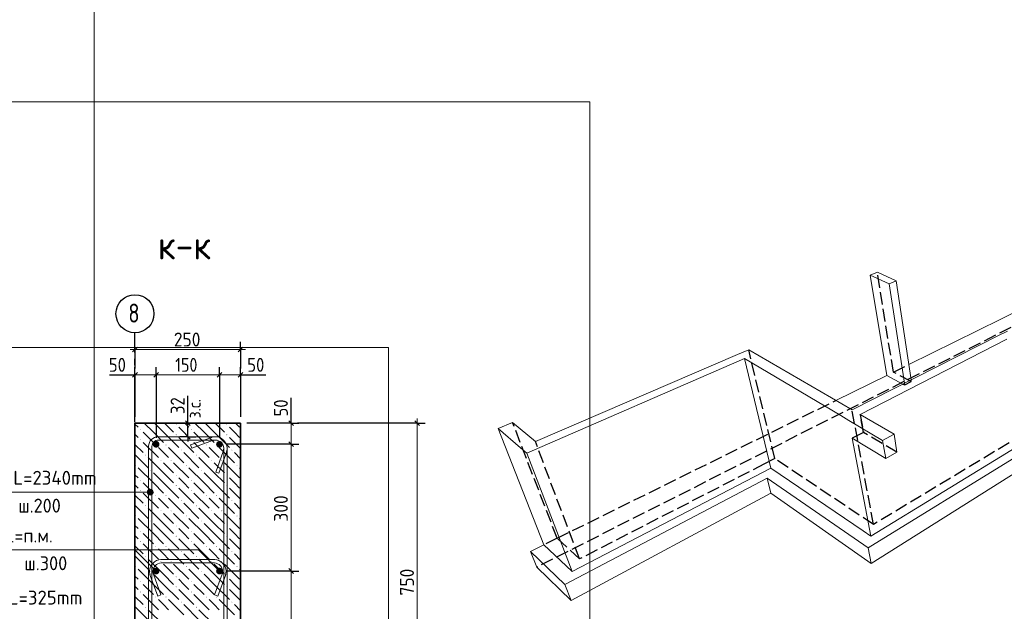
# Model space of a CAD drawing. Header units: millimetres. Extents: x 0 to 42000, y 0 to 29700.
# Tile 14 of 21: x 14003 to 29538, y 6699 to 16035. Entities that reach past the tile are written whole.
import ezdxf

# ---------------------------------------------------------------- set-up
doc = ezdxf.new("R2010")
doc.units = ezdxf.units.MM
doc.linetypes.add('______2', pattern=[270, 200, -70])
doc.linetypes.add('______5', pattern=[1100, 800, -100, 100, -100])
for name, color, linetype, lineweight in [('Standard', 7, 'Continuous', 25), ('ЖБ Стена верхний уровень', 7, 'Continuous', 35), ('Заголовок чертежа', 7, 'Continuous', 25), ('Позиционная метка линия выноска', 7, 'Continuous', 13), ('Примечания', 7, 'Continuous', 13), ('Размерная линия_ общее', 7, 'Continuous', 13), ('Стена фоновая арматура Х1', 7, 'Continuous', 35), ('Стена фоновая затяжка С-обр.', 52, 'Continuous', 25)]:
    doc.layers.add(name, color=color, linetype=linetype, lineweight=lineweight)
doc.layers.add('Оси', color=7, linetype='______5')
doc.layers.add('Размерная выноска', color=7, linetype='Continuous')
doc.layers.add('Стена Хомут', color=7, linetype='Continuous', lineweight=25, true_color=0x6e3c1e)
doc.styles.add('ISOCPEUR', font='txt')

msp = doc.modelspace()

# ---------------------------------------------------------------- hatches: boundary and pattern name
at = {"layer": 'ЖБ Стена верхний уровень', "linetype": 'Continuous', "lineweight": 18, "transparency": 33554687}
for points in [[(16465, 9644), (16472, 9650), (16478, 9644), (16472, 9637)], [(17265, 9644), (17272, 9650), (17278, 9644), (17272, 9637)], [(15905, 9564), (15912, 9570), (15918, 9564), (15912, 9557)], [(16465, 9484), (16472, 9490), (16478, 9484), (16472, 9477)], [(16705, 9564), (16712, 9570), (16718, 9564), (16712, 9557)], [(17265, 9484), (17272, 9490), (17278, 9484), (17272, 9477)], [(15905, 9404), (15912, 9410), (15918, 9404), (15912, 9397)], [(16145, 9324), (16152, 9330), (16158, 9324), (16152, 9317)], [(16305, 9324), (16312, 9330), (16318, 9324), (16312, 9317)], [(16705, 9404), (16712, 9410), (16718, 9404), (16712, 9397)], [(16945, 9324), (16952, 9330), (16958, 9324), (16952, 9317)], [(17105, 9324), (17112, 9330), (17118, 9324), (17112, 9317)], [(15985, 9164), (15992, 9170), (15998, 9164), (15992, 9157)], [(16545, 9244), (16552, 9250), (16558, 9244), (16552, 9237)], [(16785, 9164), (16792, 9170), (16798, 9164), (16792, 9157)], [(17345, 9244), (17352, 9250), (17358, 9244), (17352, 9237)], [(15825, 9004), (15832, 9010), (15838, 9004), (15832, 8997)], [(16225, 9084), (16232, 9090), (16238, 9084), (16232, 9077)], [(16385, 9084), (16392, 9090), (16398, 9084), (16392, 9077)], [(16625, 9004), (16632, 9010), (16638, 9004), (16632, 8997)], [(17025, 9084), (17032, 9090), (17038, 9084), (17032, 9077)], [(17185, 9084), (17192, 9090), (17198, 9084), (17192, 9077)], [(17425, 9004), (17432, 9010), (17438, 9004), (17432, 8997)], [(16065, 8924), (16072, 8930), (16078, 8924), (16072, 8917)], [(16865, 8924), (16872, 8930), (16878, 8924), (16872, 8917)], [(15905, 8764), (15912, 8770), (15918, 8764), (15912, 8757)], [(16465, 8844), (16472, 8850), (16478, 8844), (16472, 8837)], [(16705, 8764), (16712, 8770), (16718, 8764), (16712, 8757)], [(17265, 8844), (17272, 8850), (17278, 8844), (17272, 8837)], [(15905, 8604), (15912, 8610), (15918, 8604), (15912, 8597)], [(16465, 8684), (16472, 8690), (16478, 8684), (16472, 8677)], [(16705, 8604), (16712, 8610), (16718, 8604), (16712, 8597)], [(17265, 8684), (17272, 8690), (17278, 8684), (17272, 8677)], [(16145, 8524), (16152, 8530), (16158, 8524), (16152, 8517)], [(16305, 8524), (16312, 8530), (16318, 8524), (16312, 8517)], [(16545, 8444), (16552, 8450), (16558, 8444), (16552, 8437)], [(16945, 8524), (16952, 8530), (16958, 8524), (16952, 8517)], [(17105, 8524), (17112, 8530), (17118, 8524), (17112, 8517)], [(17345, 8444), (17352, 8450), (17358, 8444), (17352, 8437)], [(15985, 8364), (15992, 8370), (15998, 8364), (15992, 8357)], [(16225, 8284), (16232, 8290), (16238, 8284), (16232, 8277)], [(16385, 8284), (16392, 8290), (16398, 8284), (16392, 8277)], [(16785, 8364), (16792, 8370), (16798, 8364), (16792, 8357)], [(17025, 8284), (17032, 8290), (17038, 8284), (17032, 8277)], [(17185, 8284), (17192, 8290), (17198, 8284), (17192, 8277)], [(15825, 8204), (15832, 8210), (15838, 8204), (15832, 8197)], [(16065, 8124), (16072, 8130), (16078, 8124), (16072, 8117)], [(16625, 8204), (16632, 8210), (16638, 8204), (16632, 8197)], [(16865, 8124), (16872, 8130), (16878, 8124), (16872, 8117)], [(17425, 8204), (17432, 8210), (17438, 8204), (17432, 8197)], [(15905, 7964), (15912, 7970), (15918, 7964), (15912, 7957)], [(16465, 8044), (16472, 8050), (16478, 8044), (16472, 8037)], [(16705, 7964), (16712, 7970), (16718, 7964), (16712, 7957)], [(17265, 8044), (17272, 8050), (17278, 8044), (17272, 8037)], [(15905, 7804), (15912, 7810), (15918, 7804), (15912, 7797)], [(16465, 7884), (16472, 7890), (16478, 7884), (16472, 7877)], [(16705, 7804), (16712, 7810), (16718, 7804), (16712, 7797)], [(17265, 7884), (17272, 7890), (17278, 7884), (17272, 7877)], [(16145, 7724), (16152, 7730), (16158, 7724), (16152, 7717)], [(16305, 7724), (16312, 7730), (16318, 7724), (16312, 7717)], [(16545, 7644), (16552, 7650), (16558, 7644), (16552, 7637)], [(16945, 7724), (16952, 7730), (16958, 7724), (16952, 7717)], [(17105, 7724), (17112, 7730), (17118, 7724), (17112, 7717)], [(17345, 7644), (17352, 7650), (17358, 7644), (17352, 7637)], [(15985, 7564), (15992, 7570), (15998, 7564), (15992, 7557)], [(16225, 7484), (16232, 7490), (16238, 7484), (16232, 7477)], [(16385, 7484), (16392, 7490), (16398, 7484), (16392, 7477)], [(16785, 7564), (16792, 7570), (16798, 7564), (16792, 7557)], [(17025, 7484), (17032, 7490), (17038, 7484), (17032, 7477)], [(17185, 7484), (17192, 7490), (17198, 7484), (17192, 7477)], [(15825, 7404), (15832, 7410), (15838, 7404), (15832, 7397)], [(16065, 7324), (16072, 7330), (16078, 7324), (16072, 7317)], [(16625, 7404), (16632, 7410), (16638, 7404), (16632, 7397)], [(16865, 7324), (16872, 7330), (16878, 7324), (16872, 7317)], [(17425, 7404), (17432, 7410), (17438, 7404), (17432, 7397)], [(15905, 7164), (15912, 7170), (15918, 7164), (15912, 7157)], [(16465, 7244), (16472, 7250), (16478, 7244), (16472, 7237)], [(16705, 7164), (16712, 7170), (16718, 7164), (16712, 7157)], [(17265, 7244), (17272, 7250), (17278, 7244), (17272, 7237)], [(15905, 7004), (15912, 7010), (15918, 7004), (15912, 6997)], [(16465, 7084), (16472, 7090), (16478, 7084), (16472, 7077)], [(16705, 7004), (16712, 7010), (16718, 7004), (16712, 6997)], [(17265, 7084), (17272, 7090), (17278, 7084), (17272, 7077)], [(16145, 6924), (16152, 6930), (16158, 6924), (16152, 6917)], [(16305, 6924), (16312, 6930), (16318, 6924), (16312, 6917)], [(16545, 6844), (16552, 6850), (16558, 6844), (16552, 6837)], [(16945, 6924), (16952, 6930), (16958, 6924), (16952, 6917)], [(17105, 6924), (17112, 6930), (17118, 6924), (17112, 6917)], [(17345, 6844), (17352, 6850), (17358, 6844), (17352, 6837)], [(15985, 6764), (15992, 6770), (15998, 6764), (15992, 6757)], [(16785, 6764), (16792, 6770), (16798, 6764), (16792, 6757)]]:
    msp.add_hatch(color=7, dxfattribs=at).paths.add_polyline_path(points, flags=16)
at = {"layer": 'Позиционная метка линия выноска', "linetype": 'Continuous', "lineweight": 13, "transparency": 33554687}
for points in [[(16023, 8557), (16023, 8602), (16017, 8579)], [(16023, 8602), (16040, 8540), (16040, 8618)], [(16023, 8602), (16023, 8557), (16040, 8540)], [(16040, 8618), (16062, 8534), (16062, 8624)], [(16040, 8618), (16040, 8540), (16062, 8534)], [(16062, 8624), (16062, 8534), (16085, 8540)], [(16062, 8624), (16085, 8540), (16085, 8618)], [(16085, 8618), (16085, 8540), (16101, 8557)], [(16085, 8618), (16101, 8557), (16101, 8602)], [(16101, 8602), (16101, 8557), (16107, 8579)]]:
    msp.add_hatch(color=7, dxfattribs=at).paths.add_polyline_path(points)
at = {"layer": 'Стена фоновая арматура Х1', "linetype": 'Continuous', "lineweight": 18, "transparency": 33554687}
for points in [[(16209, 9334), (16205, 9355), (16193, 9372), (16176, 9383), (16155, 9388), (16135, 9383), (16118, 9372), (16106, 9355), (16102, 9334), (16106, 9314), (16118, 9296), (16135, 9285), (16155, 9281), (16176, 9285), (16193, 9296), (16205, 9314)], [(17209, 9334), (17205, 9355), (17193, 9372), (17176, 9383), (17155, 9388), (17135, 9383), (17118, 9372), (17106, 9355), (17102, 9334), (17106, 9314), (17118, 9296), (17135, 9285), (17155, 9281), (17176, 9285), (17193, 9296), (17205, 9314)], [(16209, 7334), (16205, 7355), (16193, 7372), (16176, 7383), (16155, 7388), (16135, 7383), (16118, 7372), (16106, 7355), (16102, 7334), (16106, 7314), (16118, 7296), (16135, 7285), (16155, 7281), (16176, 7285), (16193, 7296), (16205, 7314)], [(17209, 7334), (17205, 7355), (17193, 7372), (17176, 7383), (17155, 7388), (17135, 7383), (17118, 7372), (17106, 7355), (17102, 7334), (17106, 7314), (17118, 7296), (17135, 7285), (17155, 7281), (17176, 7285), (17193, 7296), (17205, 7314)]]:
    msp.add_hatch(color=7, dxfattribs=at).paths.add_polyline_path(points)

# ---------------------------------------------------------------- linework, layer by layer
at = {"layer": 'Standard', "color": 7, "linetype": 'Continuous', "lineweight": 18, "transparency": 33554687}
for p, q in [((27535, 12050), (27424, 12004)), ((27683, 10422), (27424, 12004)), ((27424, 12004), (27719, 11869)), ((27831, 11916), (27535, 12050)), ((27719, 11869), (27831, 11916)), ((27962, 10297), (27719, 11869)), ((28067, 10350), (27831, 11916)), ((28030, 10593), (29844, 11489)), ((29447, 11050), (27136, 9878)), ((29587, 11121), (29447, 11050)), ((27265, 9803), (29576, 10991)), ((25331, 10749), (22139, 9379)), ((25507, 10824), (25331, 10749)), ((27136, 9878), (25507, 10824)), ((22004, 9196), (25438, 10686)), ((25857, 8955), (25438, 10686)), ((25438, 10686), (26957, 9787)), ((26882, 10026), (27683, 10422)), ((27683, 10422), (27939, 10285)), ((27798, 9494), (27265, 9803)), ((21779, 9680), (21550, 9586)), ((22139, 9379), (21779, 9680)), ((26957, 9787), (27086, 9711)), ((27086, 9711), (27618, 9396)), ((21550, 9586), (21907, 9280)), ((22275, 7749), (21550, 9586)), ((27618, 9396), (27798, 9494)), ((27845, 9208), (27798, 9494)), ((27433, 7886), (27139, 9429)), ((27139, 9429), (27668, 9109)), ((27668, 9109), (27618, 9396)), ((21907, 9280), (22004, 9196)), ((22721, 7327), (22004, 9196)), ((27433, 7886), (29737, 9292)), ((27668, 9109), (27845, 9208)), ((29728, 9144), (27389, 7699)), ((22721, 7327), (25857, 8955)), ((25857, 8955), (27311, 7969)), ((27437, 7451), (29750, 8911)), ((25795, 8798), (22603, 7122)), ((25795, 8798), (25853, 8561)), ((27389, 7699), (25795, 8798)), ((22702, 6869), (25853, 8561)), ((25853, 8561), (27437, 7451)), ((27311, 7969), (27433, 7886)), ((22064, 7645), (22275, 7749)), ((22064, 7645), (22165, 7397)), ((22603, 7122), (22064, 7645)), ((22275, 7749), (22626, 7417)), ((27389, 7699), (27437, 7451)), ((22165, 7397), (22702, 6869)), ((22626, 7417), (22721, 7327)), ((22603, 7122), (22702, 6869))]:
    msp.add_line(p, q, dxfattribs=at)
at = {"layer": 'Standard', "color": 7, "linetype": 'Continuous', "lineweight": -3, "transparency": 33554687}
for p, q in [((16655, 9668), (16530, 9668)), ((16655, 9668), (16655, 9743)), ((16655, 9668), (16780, 9668)), ((16655, 9454), (16655, 9668)), ((16655, 9454), (16530, 9454)), ((16655, 9454), (16780, 9454)), ((16655, 9454), (16655, 9379))]:
    msp.add_line(p, q, dxfattribs=at)
at = {"layer": 'Standard', "color": 7, "linetype": 'Continuous', "lineweight": 25, "transparency": 33554687}
for p, q in [((16693, 9630), (16618, 9705)), ((16693, 9417), (16618, 9492))]:
    msp.add_line(p, q, dxfattribs=at)
at = {"layer": 'Standard', "color": 7, "linetype": 'Continuous', "lineweight": 13, "transparency": 33554687}
for points in [[(41500, 29200), (15180, 29200), (15180, 6000), (41500, 6000), (41500, 29200)], [(10012, 500), (23000, 500), (23000, 14741), (10012, 14741), (10012, 500)]]:
    msp.add_lwpolyline(points, dxfattribs=at)
at = {"layer": 'Standard', "color": 254, "linetype": 'Continuous', "lineweight": 13, "true_color": 0xc4c4ff, "transparency": 33554687}
msp.add_lwpolyline([(13489, 2079), (19822, 2079), (19822, 10864), (13489, 10864), (13489, 2079)], dxfattribs=at)
at = {"layer": 'ЖБ Стена верхний уровень', "color": 7, "linetype": 'Continuous', "lineweight": 35, "transparency": 33554687}
for p, q in [((15822, 9668), (15822, 4668)), ((17489, 9668), (15822, 9668)), ((17489, 4668), (17489, 9668))]:
    msp.add_line(p, q, dxfattribs=at)
at = {"layer": 'ЖБ Стена верхний уровень', "color": 9, "linetype": 'Continuous', "lineweight": 18, "true_color": 0xc7c7c7, "transparency": 33554687}
for p, q in [((15822, 9653), (15872, 9604)), ((16112, 9524), (15968, 9668)), ((16128, 9668), (16272, 9524)), ((16288, 9668), (16432, 9524)), ((16608, 9668), (16672, 9604)), ((16912, 9524), (16768, 9668)), ((16928, 9668), (17072, 9524)), ((17088, 9668), (17232, 9524)), ((17408, 9668), (17472, 9604)), ((15872, 9444), (15822, 9493)), ((15952, 9524), (16112, 9364)), ((16112, 9524), (16272, 9364)), ((16272, 9524), (16512, 9284)), ((16592, 9524), (16512, 9604)), ((16672, 9444), (16592, 9524)), ((16752, 9524), (16912, 9364)), ((16912, 9524), (17072, 9364)), ((17072, 9524), (17312, 9284)), ((17392, 9524), (17312, 9604)), ((17472, 9444), (17392, 9524)), ((15822, 9333), (15952, 9204)), ((15952, 9364), (16192, 9124)), ((16512, 9444), (16752, 9204)), ((16752, 9364), (16992, 9124)), ((17312, 9444), (17489, 9267)), ((15822, 9173), (16032, 8964)), ((16272, 9204), (16192, 9284)), ((16352, 9124), (16272, 9204)), ((16352, 9284), (16592, 9044)), ((16592, 9204), (16832, 8964)), ((17072, 9204), (16992, 9284)), ((17152, 9124), (17072, 9204)), ((17152, 9284), (17392, 9044)), ((17392, 9204), (17489, 9107)), ((16272, 8884), (16032, 9124)), ((16272, 9044), (16432, 8884)), ((16432, 9044), (16672, 8804)), ((17072, 8884), (16832, 9124)), ((17072, 9044), (17232, 8884)), ((17232, 9044), (17472, 8804)), ((16112, 8724), (15872, 8964)), ((16112, 8884), (16272, 8724)), ((16272, 8884), (16432, 8724)), ((16912, 8724), (16672, 8964)), ((16912, 8884), (17072, 8724)), ((17072, 8884), (17232, 8724)), ((17489, 8947), (17472, 8964)), ((15822, 8853), (15872, 8804)), ((15952, 8724), (16112, 8564)), ((16112, 8724), (16272, 8564)), ((16272, 8724), (16512, 8484)), ((16592, 8724), (16512, 8804)), ((16672, 8644), (16592, 8724)), ((16752, 8724), (16912, 8564)), ((16912, 8724), (17072, 8564)), ((17072, 8724), (17312, 8484)), ((17392, 8724), (17312, 8804)), ((17472, 8644), (17392, 8724)), ((15872, 8644), (15822, 8693)), ((15952, 8564), (16192, 8324)), ((16512, 8644), (16752, 8404)), ((16752, 8564), (16992, 8324)), ((17312, 8644), (17489, 8467)), ((15822, 8533), (15952, 8404)), ((16272, 8404), (16192, 8484)), ((16352, 8324), (16272, 8404)), ((16352, 8484), (16592, 8244)), ((16592, 8404), (16832, 8164)), ((17072, 8404), (16992, 8484)), ((17152, 8324), (17072, 8404)), ((17152, 8484), (17392, 8244)), ((17392, 8404), (17489, 8307)), ((15822, 8373), (16032, 8164)), ((16272, 8084), (16032, 8324)), ((16272, 8244), (16432, 8084)), ((16432, 8244), (16672, 8004)), ((17072, 8084), (16832, 8324)), ((17072, 8244), (17232, 8084)), ((17232, 8244), (17472, 8004)), ((16112, 7924), (15872, 8164)), ((16112, 8084), (16272, 7924)), ((16272, 8084), (16432, 7924)), ((16912, 7924), (16672, 8164)), ((16912, 8084), (17072, 7924)), ((17072, 8084), (17232, 7924)), ((17489, 8147), (17472, 8164)), ((15822, 8053), (15872, 8004)), ((15952, 7924), (16112, 7764)), ((16112, 7924), (16272, 7764)), ((16272, 7924), (16512, 7684)), ((16592, 7924), (16512, 8004)), ((16672, 7844), (16592, 7924)), ((16752, 7924), (16912, 7764)), ((16912, 7924), (17072, 7764)), ((17072, 7924), (17312, 7684)), ((17392, 7924), (17312, 8004)), ((17472, 7844), (17392, 7924)), ((15872, 7844), (15822, 7893)), ((16512, 7844), (16752, 7604)), ((17312, 7844), (17489, 7667)), ((15822, 7733), (15952, 7604)), ((15952, 7764), (16192, 7524)), ((16272, 7604), (16192, 7684)), ((16352, 7684), (16592, 7444)), ((16752, 7764), (16992, 7524)), ((17072, 7604), (16992, 7684)), ((17152, 7684), (17392, 7444)), ((15822, 7573), (16032, 7364)), ((16272, 7284), (16032, 7524)), ((16352, 7524), (16272, 7604)), ((16592, 7604), (16832, 7364)), ((17072, 7284), (16832, 7524)), ((17152, 7524), (17072, 7604)), ((17392, 7604), (17489, 7507)), ((16112, 7124), (15872, 7364)), ((16272, 7444), (16432, 7284)), ((16432, 7444), (16672, 7204)), ((16912, 7124), (16672, 7364)), ((17072, 7444), (17232, 7284)), ((17232, 7444), (17472, 7204)), ((17489, 7347), (17472, 7364)), ((15822, 7253), (15872, 7204)), ((16112, 7284), (16272, 7124)), ((16272, 7284), (16432, 7124)), ((16592, 7124), (16512, 7204)), ((16912, 7284), (17072, 7124)), ((17072, 7284), (17232, 7124)), ((17392, 7124), (17312, 7204)), ((15872, 7044), (15822, 7093)), ((15952, 7124), (16112, 6964)), ((16112, 7124), (16272, 6964)), ((16272, 7124), (16512, 6884)), ((16512, 7044), (16752, 6804)), ((16672, 7044), (16592, 7124)), ((16752, 7124), (16912, 6964)), ((16912, 7124), (17072, 6964)), ((17072, 7124), (17312, 6884)), ((17312, 7044), (17489, 6867)), ((17472, 7044), (17392, 7124)), ((15822, 6933), (15952, 6804)), ((15952, 6964), (16192, 6724)), ((16272, 6804), (16192, 6884)), ((16352, 6884), (16592, 6644)), ((16752, 6964), (16992, 6724)), ((17072, 6804), (16992, 6884)), ((17152, 6884), (17392, 6644)), ((15822, 6773), (16032, 6564)), ((16272, 6484), (16032, 6724)), ((16352, 6724), (16272, 6804)), ((16592, 6804), (16832, 6564)), ((17072, 6484), (16832, 6724)), ((17152, 6724), (17072, 6804)), ((17392, 6804), (17489, 6707))]:
    msp.add_line(p, q, dxfattribs=at)
at = {"layer": 'Оси', "color": 8, "linetype": '______5', "lineweight": -3, "transparency": 33554687}
msp.add_line((15822, 9684), (15822, 11095), dxfattribs=at)
at = {"layer": 'Оси', "color": 7, "linetype": 'Continuous', "lineweight": -3, "transparency": 33554687}
msp.add_circle((15822, 11395), 300, dxfattribs=at)
at = {"layer": 'Позиционная метка линия выноска', "color": 7, "linetype": 'Continuous', "lineweight": 13, "transparency": 33554687}
for p, q in [((13297, 8579), (16062, 8579)), ((16017, 8579), (16017, 8579)), ((16062, 8624), (16062, 8624)), ((16107, 8579), (16107, 8579)), ((16062, 8534), (16062, 8534)), ((16155, 7334), (15822, 7668))]:
    msp.add_line(p, q, dxfattribs=at)
msp.add_lwpolyline([(13087, 7668), (16822, 7668), (17155, 7334)], dxfattribs=at)
msp.add_circle((16062, 8579), 45, dxfattribs=at)
at = {"layer": 'Примечания', "color": 253, "linetype": '______2', "lineweight": -3, "true_color": 0xababab, "transparency": 33554687}
for p, q in [((36387, 14587), (22165, 7397)), ((27788, 10473), (27535, 12050)), ((25916, 9108), (25507, 10824)), ((27788, 10473), (28030, 10593)), ((28071, 10323), (27788, 10473)), ((27939, 10285), (27967, 10270)), ((27967, 10270), (27962, 10297)), ((27967, 10270), (28071, 10323)), ((28071, 10323), (28067, 10350)), ((22483, 7852), (26882, 10026)), ((27475, 8068), (27136, 9878)), ((27317, 9522), (27265, 9803)), ((27265, 9803), (27317, 9522)), ((22483, 7852), (21779, 9680)), ((27317, 9522), (27139, 9429)), ((27317, 9522), (27139, 9429)), ((27845, 9208), (27317, 9522)), ((22836, 7525), (22139, 9379)), ((29615, 9358), (27475, 8068)), ((25754, 9025), (22836, 7525)), ((25916, 9108), (25754, 9025)), ((27475, 8068), (25916, 9108)), ((22483, 7852), (22275, 7749)), ((22836, 7525), (22483, 7852))]:
    msp.add_line(p, q, dxfattribs=at)
at = {"layer": 'Размерная выноска', "color": 7, "linetype": 'Continuous', "lineweight": -3, "transparency": 33554687}
for p, q in [((15422, 10428), (15822, 10428)), ((17489, 10428), (17889, 10428)), ((16655, 9668), (16655, 10098)), ((18284, 9668), (18284, 10068))]:
    msp.add_line(p, q, dxfattribs=at)
at = {"layer": 'Размерная линия_ общее', "color": 253, "linetype": 'Continuous', "lineweight": -3, "true_color": 0xa0a0a0, "transparency": 33554687}
for p, q in [((15822, 10828), (15822, 10953)), ((17489, 10828), (17489, 10953)), ((15822, 10828), (15822, 10703)), ((15822, 10828), (15822, 10528)), ((17489, 10828), (17489, 10703)), ((17489, 10828), (17489, 10528)), ((15822, 10428), (15822, 10553)), ((15822, 10428), (15822, 10303)), ((15822, 10428), (15822, 9768)), ((16155, 10428), (16155, 10553)), ((16155, 10428), (16155, 10303)), ((16155, 10428), (16155, 9434)), ((17155, 10428), (17155, 10553)), ((17155, 10428), (17155, 10303)), ((17155, 10428), (17155, 9434)), ((17489, 10428), (17489, 10553)), ((17489, 10428), (17489, 10303)), ((17489, 10428), (17489, 9768)), ((18284, 9668), (18159, 9668)), ((18284, 9668), (18409, 9668)), ((20274, 9668), (18384, 9668)), ((20274, 9668), (20149, 9668)), ((20274, 9668), (20399, 9668)), ((18284, 9334), (18159, 9334)), ((18284, 9334), (18409, 9334)), ((18284, 7334), (18159, 7334)), ((18284, 7334), (18409, 7334))]:
    msp.add_line(p, q, dxfattribs=at)
at = {"layer": 'Размерная линия_ общее', "color": 7, "linetype": 'Continuous', "lineweight": 13, "transparency": 33554687}
for p, q in [((15822, 10828), (15747, 10828)), ((17489, 10828), (17564, 10828)), ((15822, 10428), (15747, 10428)), ((15822, 10428), (16155, 10428)), ((16155, 10428), (17155, 10428)), ((17155, 10428), (17489, 10428)), ((17489, 10428), (17564, 10428)), ((18284, 9668), (18284, 9743)), ((18284, 9668), (18284, 9334)), ((20274, 9668), (20274, 9743)), ((20274, 9668), (20274, 4668)), ((18284, 9334), (18284, 7334)), ((18284, 7334), (18284, 5334))]:
    msp.add_line(p, q, dxfattribs=at)
at = {"layer": 'Размерная линия_ общее', "color": 7, "linetype": 'Continuous', "lineweight": 25, "transparency": 33554687}
for p, q in [((15785, 10791), (15860, 10866)), ((17451, 10791), (17526, 10866)), ((15785, 10391), (15860, 10466)), ((16118, 10391), (16193, 10466)), ((17118, 10391), (17193, 10466)), ((17451, 10391), (17526, 10466)), ((18247, 9705), (18322, 9630)), ((20237, 9705), (20312, 9630)), ((18247, 9372), (18322, 9297)), ((18247, 7372), (18322, 7297))]:
    msp.add_line(p, q, dxfattribs=at)
at = {"layer": 'Размерная линия_ общее', "color": 7, "linetype": 'Continuous', "lineweight": 13, "transparency": 33554687}
msp.add_lwpolyline([(15822, 10828), (16302, 10828), (16302, 10828), (17489, 10828)], dxfattribs=at)
at = {"layer": 'Размерная линия_ общее', "color": 253, "linetype": 'Continuous', "lineweight": -3, "true_color": 0xa0a0a0, "transparency": 33554687}
for points in [[(18284, 9668), (18267, 9668), (18267, 9668), (18267, 9668), (18267, 9668), (18267, 9668), (18267, 9668), (18267, 9668), (18267, 9668), (18204, 9668), (18204, 9668), (17589, 9668)], [(18284, 9334), (18267, 9334), (18267, 9334), (18267, 9334), (18267, 9334), (18267, 9334), (18267, 9334), (18267, 9334), (18267, 9334), (17906, 9334), (17906, 9334), (17255, 9334)], [(18284, 7334), (18267, 7334), (18267, 7334), (18267, 7334), (18267, 7334), (18267, 7334), (18267, 7334), (17255, 7334)]]:
    msp.add_lwpolyline(points, dxfattribs=at)
at = {"layer": 'Стена фоновая затяжка С-обр.', "color": 98, "linetype": 'Continuous', "lineweight": 13, "true_color": 0x005000, "transparency": 33554687}
msp.add_lwpolyline([(17079, 6956), (17198, 7283), (17200, 7288), (17201, 7294), (17202, 7299), (17203, 7304), (17204, 7310), (17205, 7315), (17205, 7321), (17205, 7326), (17205, 7333), (17202, 7357), (17194, 7381), (17182, 7404), (17166, 7422), (17148, 7437), (17126, 7449), (17101, 7458), (17077, 7461), (16234, 7461), (16210, 7458), (16185, 7449), (16163, 7437), (16145, 7422), (16129, 7404), (16117, 7381), (16109, 7357), (16105, 7333), (16105, 7326), (16106, 7321), (16106, 7315), (16107, 7310), (16108, 7304), (16109, 7299), (16110, 7294), (16111, 7288), (16113, 7283), (16232, 6956), (16182, 6938), (16063, 7266), (16060, 7273), (16058, 7280), (16056, 7288), (16055, 7295), (16054, 7303), (16053, 7310), (16052, 7318), (16052, 7326), (16052, 7336), (16057, 7369), (16068, 7403), (16085, 7434), (16107, 7460), (16132, 7481), (16164, 7498), (16197, 7510), (16230, 7514), (17081, 7514), (17114, 7510), (17147, 7498), (17179, 7481), (17204, 7460), (17226, 7434), (17243, 7403), (17254, 7369), (17259, 7336), (17259, 7326), (17259, 7318), (17258, 7310), (17257, 7303), (17256, 7295), (17255, 7288), (17253, 7280), (17251, 7273), (17248, 7266), (17129, 6938), (17079, 6956)], dxfattribs=at)
msp.add_lwpolyline([(17079, 6956), (17198, 7283), (17200, 7288), (17201, 7294), (17202, 7299), (17203, 7304), (17204, 7310), (17205, 7315), (17205, 7321), (17205, 7326), (17205, 7333), (17202, 7357), (17194, 7381), (17182, 7404), (17166, 7422), (17148, 7437), (17126, 7449), (17101, 7458), (17077, 7461), (16234, 7461), (16210, 7458), (16185, 7449), (16163, 7437), (16145, 7422), (16129, 7404), (16117, 7381), (16109, 7357), (16105, 7333), (16105, 7326), (16106, 7321), (16106, 7315), (16107, 7310), (16108, 7304), (16109, 7299), (16110, 7294), (16111, 7288), (16113, 7283), (16232, 6956), (16182, 6938), (16063, 7266), (16060, 7273), (16058, 7280), (16056, 7288), (16055, 7295), (16054, 7303), (16053, 7310), (16052, 7318), (16052, 7326), (16052, 7336), (16057, 7369), (16068, 7403), (16085, 7434), (16107, 7460), (16132, 7481), (16164, 7498), (16197, 7510), (16230, 7514), (17081, 7514), (17114, 7510), (17147, 7498), (17179, 7481), (17204, 7460), (17226, 7434), (17243, 7403), (17254, 7369), (17259, 7336), (17259, 7326), (17259, 7318), (17258, 7310), (17257, 7303), (17256, 7295), (17255, 7288), (17253, 7280), (17251, 7273), (17248, 7266), (17129, 6938), (17079, 6956)], dxfattribs=at)
msp.add_lwpolyline([(17079, 6956), (17198, 7283), (17200, 7288), (17201, 7294), (17202, 7299), (17203, 7304), (17204, 7310), (17205, 7315), (17205, 7321), (17205, 7326), (17205, 7333), (17202, 7357), (17194, 7381), (17182, 7404), (17166, 7422), (17148, 7437), (17126, 7449), (17101, 7458), (17077, 7461), (16234, 7461), (16210, 7458), (16185, 7449), (16163, 7437), (16145, 7422), (16129, 7404), (16117, 7381), (16109, 7357), (16105, 7333), (16105, 7326), (16106, 7321), (16106, 7315), (16107, 7310), (16108, 7304), (16109, 7299), (16110, 7294), (16111, 7288), (16113, 7283), (16232, 6956), (16182, 6938), (16063, 7266), (16060, 7273), (16058, 7280), (16056, 7288), (16055, 7295), (16054, 7303), (16053, 7310), (16052, 7318), (16052, 7326), (16052, 7336), (16057, 7369), (16068, 7403), (16085, 7434), (16107, 7460), (16132, 7481), (16164, 7498), (16197, 7510), (16230, 7514), (17081, 7514), (17114, 7510), (17147, 7498), (17179, 7481), (17204, 7460), (17226, 7434), (17243, 7403), (17254, 7369), (17259, 7336), (17259, 7326), (17259, 7318), (17258, 7310), (17257, 7303), (17256, 7295), (17255, 7288), (17253, 7280), (17251, 7273), (17248, 7266), (17129, 6938), (17079, 6956)], dxfattribs=at)
at = {"layer": 'Стена Хомут', "color": 36, "linetype": 'Continuous', "lineweight": 13, "true_color": 0x6e3c1e, "transparency": 33554687}
for points in [[(16035, 3364), (16035, 9304), (16039, 9332), (16049, 9360), (16063, 9387), (16082, 9408), (16103, 9426), (16129, 9441), (16158, 9450), (16185, 9454), (17098, 9454), (17130, 9450), (17164, 9439), (17195, 9421), (17221, 9400), (17242, 9374), (17260, 9343), (17271, 9309), (17275, 9276), (17275, 9266), (17275, 9258), (17275, 9250), (17274, 9243), (17273, 9235), (17271, 9228), (17269, 9220), (17267, 9213), (17265, 9206), (17146, 8878), (17096, 8896)], [(16035, 3364), (16035, 9304), (16039, 9332), (16049, 9360), (16063, 9387), (16082, 9408), (16103, 9426), (16129, 9441), (16158, 9450), (16185, 9454), (17098, 9454), (17130, 9450), (17164, 9439), (17195, 9421), (17221, 9400), (17242, 9374), (17260, 9343), (17271, 9309), (17275, 9276), (17275, 9266), (17275, 9258), (17275, 9250), (17274, 9243), (17273, 9235), (17271, 9228), (17269, 9220), (17267, 9213), (17265, 9206), (17146, 8878), (17096, 8896)], [(16035, 3364), (16035, 9304), (16039, 9332), (16049, 9360), (16063, 9387), (16082, 9408), (16103, 9426), (16129, 9441), (16158, 9450), (16185, 9454), (17098, 9454), (17130, 9450), (17164, 9439), (17195, 9421), (17221, 9400), (17242, 9374), (17260, 9343), (17271, 9309), (17275, 9276), (17275, 9266), (17275, 9258), (17275, 9250), (17274, 9243), (17273, 9235), (17271, 9228), (17269, 9220), (17267, 9213), (17265, 9206), (17146, 8878), (17096, 8896)], [(17096, 8896), (17215, 9223), (17216, 9228), (17218, 9234), (17219, 9239), (17220, 9244), (17221, 9250), (17222, 9255), (17222, 9261), (17222, 9266), (17222, 9273), (17219, 9297), (17211, 9321), (17198, 9344), (17183, 9362), (17165, 9377), (17142, 9389), (17118, 9398), (17094, 9401), (16189, 9401), (16170, 9398), (16151, 9392), (16134, 9382), (16119, 9370), (16108, 9356), (16098, 9339), (16091, 9320), (16089, 9301), (16089, 3368)], [(17096, 8896), (17215, 9223), (17216, 9228), (17218, 9234), (17219, 9239), (17220, 9244), (17221, 9250), (17222, 9255), (17222, 9261), (17222, 9266), (17222, 9273), (17219, 9297), (17211, 9321), (17198, 9344), (17183, 9362), (17165, 9377), (17142, 9389), (17118, 9398), (17094, 9401), (16189, 9401), (16170, 9398), (16151, 9392), (16134, 9382), (16119, 9370), (16108, 9356), (16098, 9339), (16091, 9320), (16089, 9301), (16089, 3368)], [(17096, 8896), (17215, 9223), (17216, 9228), (17218, 9234), (17219, 9239), (17220, 9244), (17221, 9250), (17222, 9255), (17222, 9261), (17222, 9266), (17222, 9273), (17219, 9297), (17211, 9321), (17198, 9344), (17183, 9362), (17165, 9377), (17142, 9389), (17118, 9398), (17094, 9401), (16189, 9401), (16170, 9398), (16151, 9392), (16134, 9382), (16119, 9370), (16108, 9356), (16098, 9339), (16091, 9320), (16089, 9301), (16089, 3368)], [(17222, 3368), (17222, 9273), (17219, 9297), (17211, 9321), (17198, 9344), (17183, 9362), (17165, 9377), (17142, 9389), (17118, 9398), (17094, 9401), (17088, 9401), (17082, 9401), (17077, 9400), (17071, 9400), (17066, 9399), (17060, 9398), (17055, 9396), (17050, 9395), (17044, 9393), (16717, 9274), (16699, 9324), (17027, 9444), (17034, 9446), (17041, 9448), (17049, 9450), (17056, 9451), (17064, 9453), (17072, 9453), (17079, 9454), (17087, 9454), (17098, 9454), (17130, 9450), (17164, 9439), (17195, 9421), (17221, 9400), (17242, 9374), (17260, 9343), (17271, 9309), (17275, 9276), (17275, 3364)], [(17222, 3368), (17222, 9273), (17219, 9297), (17211, 9321), (17198, 9344), (17183, 9362), (17165, 9377), (17142, 9389), (17118, 9398), (17094, 9401), (17088, 9401), (17082, 9401), (17077, 9400), (17071, 9400), (17066, 9399), (17060, 9398), (17055, 9396), (17050, 9395), (17044, 9393), (16717, 9274), (16699, 9324), (17027, 9444), (17034, 9446), (17041, 9448), (17049, 9450), (17056, 9451), (17064, 9453), (17072, 9453), (17079, 9454), (17087, 9454), (17098, 9454), (17130, 9450), (17164, 9439), (17195, 9421), (17221, 9400), (17242, 9374), (17260, 9343), (17271, 9309), (17275, 9276), (17275, 3364)], [(17222, 3368), (17222, 9273), (17219, 9297), (17211, 9321), (17198, 9344), (17183, 9362), (17165, 9377), (17142, 9389), (17118, 9398), (17094, 9401), (17088, 9401), (17082, 9401), (17077, 9400), (17071, 9400), (17066, 9399), (17060, 9398), (17055, 9396), (17050, 9395), (17044, 9393), (16717, 9274), (16699, 9324), (17027, 9444), (17034, 9446), (17041, 9448), (17049, 9450), (17056, 9451), (17064, 9453), (17072, 9453), (17079, 9454), (17087, 9454), (17098, 9454), (17130, 9450), (17164, 9439), (17195, 9421), (17221, 9400), (17242, 9374), (17260, 9343), (17271, 9309), (17275, 9276), (17275, 3364)]]:
    msp.add_lwpolyline(points, dxfattribs=at)

# ---------------------------------------------------------------- texts
at = {"layer": 'Standard', "color": 7, "linetype": 'Continuous', "lineweight": 18, "transparency": 33554687, "insert": (16859, 9746), "char_height": 200, "width": 459.95, "attachment_point": 7, "rotation": 90, "style": 'ISOCPEUR'}
msp.add_mtext('\\W0.90;з.с.', dxfattribs=at)
at = {"layer": 'Standard', "color": 7, "linetype": 'Continuous', "lineweight": 25, "transparency": 33554687, "insert": (16605, 9811), "char_height": 220, "width": 403.92, "attachment_point": 7, "rotation": 90, "style": 'ISOCPEUR'}
msp.add_mtext('\\W0.87;32', dxfattribs=at)
at = {"layer": 'Заголовок чертежа', "color": 7, "linetype": 'Continuous', "lineweight": 50, "transparency": 33554687, "insert": (16183, 12253), "char_height": 450, "width": 1149.51, "attachment_point": 7, "style": 'ISOCPEUR'}
msp.add_mtext('\\W0.91;к-к', dxfattribs=at)
at = {"layer": 'Оси', "color": 7, "linetype": 'Continuous', "lineweight": 25, "transparency": 33554687, "insert": (15717, 11255), "char_height": 300, "width": 326.41, "attachment_point": 7, "style": 'ISOCPEUR'}
msp.add_mtext('\\W0.78;8', dxfattribs=at)
at = {"layer": 'Размерная линия_ общее', "color": 7, "linetype": 'Continuous', "lineweight": 25, "transparency": 33554687, "char_height": 220, "attachment_point": 7, "style": 'ISOCPEUR'}
for s, insert, width in [('\\W0.91;250', (16435, 10878), 562), ('\\W0.87;50', (15409, 10478), 403.93), ('\\W0.83;150', (16457, 10478), 508.57), ('\\W0.87;50', (17593, 10478), 403.94)]:
    msp.add_mtext(s, dxfattribs=dict(at, insert=insert, width=width))
at = {"layer": 'Размерная линия_ общее', "color": 7, "linetype": 'Continuous', "lineweight": 25, "transparency": 33554687, "char_height": 220, "attachment_point": 7, "rotation": 90, "style": 'ISOCPEUR'}
for s, insert, width in [('\\W0.87;50', (18234, 9772), 403.93), ('\\W0.91;300', (18234, 8114), 561.98), ('\\W0.91;750', (20224, 6948), 561.98)]:
    msp.add_mtext(s, dxfattribs=dict(at, insert=insert, width=width))
at = {"layer": 'Стена фоновая арматура Х1', "color": 7, "linetype": 'Continuous', "lineweight": 13, "transparency": 33554687, "char_height": 220, "attachment_point": 7, "style": 'ISOCPEUR'}
for s, insert, width in [('\\W0.94;ø16 L=п.м. ', (13221, 7785), 1599.14), ('\\W0.95;ш.300 ', (14077, 7347), 962.14)]:
    msp.add_mtext(s, dxfattribs=dict(at, insert=insert, width=width))
at = {"layer": 'Стена фоновая затяжка С-обр.', "color": 7, "linetype": 'Continuous', "lineweight": 13, "transparency": 33554687, "insert": (13358, 6805), "char_height": 220, "width": 1888.53, "attachment_point": 7, "style": 'ISOCPEUR'}
msp.add_mtext('\\W0.98;ø8 L=325mm ', dxfattribs=at)
at = {"layer": 'Стена Хомут', "color": 7, "linetype": 'Continuous', "lineweight": 13, "transparency": 33554687, "char_height": 220, "attachment_point": 7, "style": 'ISOCPEUR'}
for s, insert, width in [('\\W0.98;ø8 L=2340mm ', (13430, 8696), 2064.68), ('\\W0.95;ш.200 ', (13980, 8256), 962.14)]:
    msp.add_mtext(s, dxfattribs=dict(at, insert=insert, width=width))

doc.saveas('drawing.dxf')
